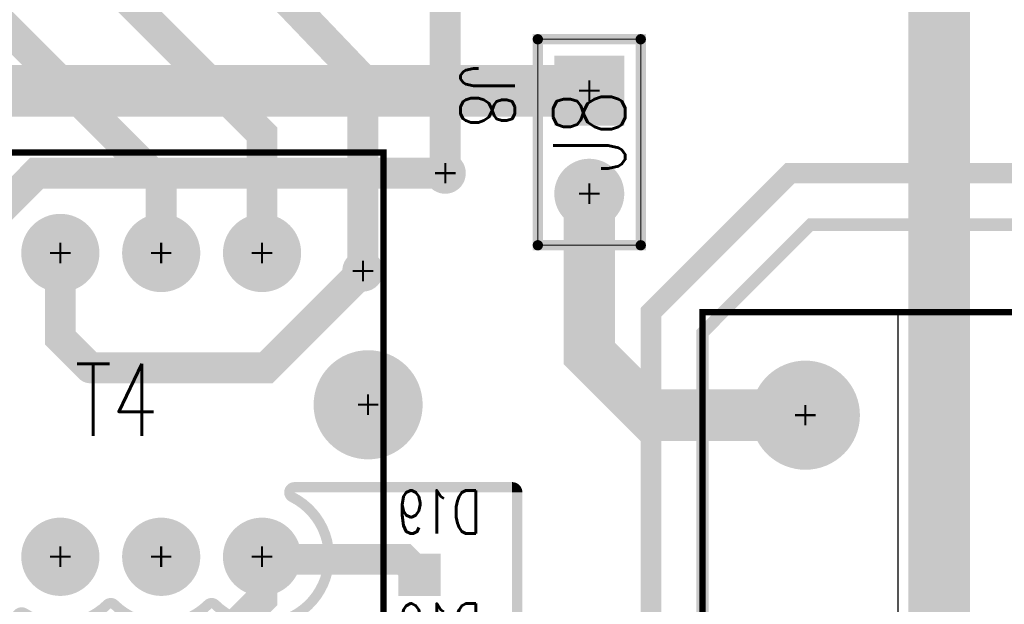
# Model space of a CAD drawing. Extents: x -7 to 11.7, y -5.4 to 6.4.
# Tile 9 of 27: x 2 to 2.9, y 0.3 to 0.9. Entities that reach past the tile are written whole.
import ezdxf

# ---------------------------------------------------------------- set-up
doc = ezdxf.new("R2010")
doc.units = 0
for name, pattern in [('KEEPOUT_00011100$0', [2, 1, 1]), ('SIG_0', [2, 1, 1]), ('SIG_19', [2, 1, 1]), ('SIG_28', [2, 1, 1]), ('SIG_38', [2, 1, 1]), ('SIG_39', [2, 1, 1]), ('SIG_40', [2, 1, 1]), ('SIG_50', [2, 1, 1]), ('SIG_54', [2, 1, 1]), ('SIG_62', [2, 1, 1]), ('SIG_7', [2, 1, 1])]:
    doc.linetypes.add(name, pattern=pattern)
for name, color, linetype in [('DRIL_NPLTE_THRU_01', 16, 'CONTINUOUS'), ('DRIL_NPLTE_THRU_02', 176, 'CONTINUOUS'), ('DRIL_PLTE_THRU_01', 16, 'CONTINUOUS'), ('DRIL_PLTE_THRU_02', 176, 'CONTINUOUS'), ('DRIL_SYMBOL', 254, 'CONTINUOUS'), ('KEEPOUT_00', 43, 'CONTINUOUS'), ('PADS_BOT', 5, 'CONTINUOUS'), ('PADS_INNER', 1, 'CONTINUOUS'), ('PADS_TOP', 1, 'CONTINUOUS'), ('PADS_XR_131', 3, 'CONTINUOUS'), ('PADS_XR_132', 6, 'CONTINUOUS'), ('PADS_XR_133', 254, 'CONTINUOUS'), ('PART_NAME_123', 255, 'CONTINUOUS'), ('PART_NAME_124', 6, 'CONTINUOUS'), ('PART_NAME_129', 2, 'CONTINUOUS'), ('PART_NAME_130', 106, 'CONTINUOUS'), ('PART_TOP_2DLINE_123', 255, 'CONTINUOUS'), ('PART_TOP_2DLINE_129', 2, 'CONTINUOUS'), ('PART_TOP_COPPER_123', 255, 'CONTINUOUS'), ('PART_TOP_TEXT_129', 2, 'CONTINUOUS'), ('POUR_OUTLINE_01', 1, 'CONTINUOUS'), ('TRACE_01', 1, 'CONTINUOUS'), ('TRACE_02', 5, 'CONTINUOUS'), ('VIAPTS', 56, 'CONTINUOUS')]:
    doc.layers.add(name, color=color, linetype=linetype)
doc.styles.add('W0$001', font='simplex', dxfattribs={"width": 0.75})
doc.styles.add('W0$006', font='simplex', dxfattribs={"width": 0.75})
doc.styles.add('W0$008', font='simplex', dxfattribs={"width": 0.75})

# ---------------------------------------------------------------- blocks, each defined once
blk = doc.blocks.new('POUR_OUTLINE_108')
at = {"layer": 'POUR_OUTLINE_01', "const_width": 0.01}
blk.add_lwpolyline([(-16.09338, -17.485), (-15.38162, -17.485, 0.154347), (-15.37875, -17.48409, -0.316227), (-15.32125, -17.48409, 0.154347), (-15.31838, -17.485), (-15.295, -17.485), (-15.235, -17.485, 0.414214), (-15.23, -17.48), (-15.23, -17.275, 0.414214), (-15.235, -17.27), (-15.44648, -17.27, 0.789994), (-15.44873, -17.27946, -1.167349), (-15.5235, -17.38392, 0.408366), (-15.5305, -17.38392, -0.408366), (-15.6215, -17.38392, 0.408366), (-15.6285, -17.38392, -0.348705), (-15.70889, -17.39234, 0.359267), (-15.71521, -17.39312, -0.20608), (-15.737, -17.4025)], format="xyb", dxfattribs=at)
blk = doc.blocks.new('POUR_HEADER_12')
blk.add_blockref('POUR_OUTLINE_108', (13.575, 14.3))
blk = doc.blocks.new('DRIL_HOLE_0')
blk.add_lwpolyline([(0, 0, 1), (0, 0, 1)], format="xyb", close=True)
blk = doc.blocks.new('PAD_18')
at = {"const_width": 0.035}
blk.add_lwpolyline([(-0.0175, 0), (0.0175, 0)], dxfattribs=at)
blk = doc.blocks.new('PAD_1')
blk.add_lwpolyline([(0, 0, 1), (0, 0, 1)], format="xyb", close=True)
blk = doc.blocks.new('PAD_19')
at = {"const_width": 0.041}
blk.add_lwpolyline([(-0.0205, 0), (0.0205, 0)], dxfattribs=at)
blk = doc.blocks.new('STK_BOT_111')
at = {"layer": 'DRIL_NPLTE_THRU_01'}
blk.add_blockref('DRIL_HOLE_0', (0, 0), dxfattribs=at)
at = {"layer": 'DRIL_NPLTE_THRU_02'}
blk.add_blockref('DRIL_HOLE_0', (0, 0), dxfattribs=at)
at = {"layer": 'PADS_BOT'}
blk.add_blockref('PAD_18', (0, 0), dxfattribs=at)
at = {"layer": 'PADS_INNER'}
blk.add_blockref('PAD_1', (0, 0), dxfattribs=at)
at = {"layer": 'PADS_TOP'}
blk.add_blockref('PAD_1', (0, 0), dxfattribs=at)
at = {"layer": 'PADS_XR_131'}
blk.add_blockref('PAD_19', (0, 0), dxfattribs=at)
at = {"layer": 'PADS_XR_133'}
blk.add_blockref('PAD_18', (0, 0), dxfattribs=at)
blk = doc.blocks.new('SYM_BOT_24')
for p in [(0, 0.05), (-0.0375, -0.0525), (0.0375, -0.0525)]:
    blk.add_blockref('STK_BOT_111', p)
blk = doc.blocks.new('PART_BOT_16')
blk.add_blockref('SYM_BOT_24', (0, 0))
at = {"layer": 'PART_NAME_124', "style": 'W0$006', "width": 0.75}
blk.add_text('D19', height=0.042, dxfattribs=at).set_placement((-0.06, 0.09))
at = {"layer": 'PART_NAME_130', "style": 'W0$001', "width": 0.75}
blk.add_text('D19', height=0.042, dxfattribs=at).set_placement((-0.06, -0.02))
blk = doc.blocks.new('SMOOTH_0$001')
at = {"const_width": 0.0005}
blk.add_lwpolyline([(-0.00025, 0, 1), (0.00025, 0, 1)], format="xyb", close=True, dxfattribs=at)
blk = doc.blocks.new('SMOOTH_0$01')
at = {"const_width": 0.005}
blk.add_lwpolyline([(-0.0025, 0, 1), (0.0025, 0, 1)], format="xyb", close=True, dxfattribs=at)
blk = doc.blocks.new('SMOOTH_0$006')
at = {"const_width": 0.003}
blk.add_lwpolyline([(-0.0015, 0, 1), (0.0015, 0, 1)], format="xyb", close=True, dxfattribs=at)
blk = doc.blocks.new('PART_BODY_TOP_15')
at = {"layer": 'PART_TOP_2DLINE_123', "const_width": 0.006}
blk.add_lwpolyline([(-0.265, 0.245), (0.265, 0.245), (0.265, -0.245), (-0.265, -0.245)], close=True, dxfattribs=at)
at = {"layer": 'PART_TOP_2DLINE_129', "const_width": 0.001}
blk.add_lwpolyline([(-0.265, 0.245), (0.265, 0.245), (0.265, -0.245), (-0.265, -0.245)], close=True, dxfattribs=at)
at = {"layer": 'PART_TOP_COPPER_123', "const_width": 0.01}
blk.add_lwpolyline([(-0.322, -0.1375), (-0.272, -0.1375), (-0.272, -0.1875), (-0.322, -0.1875)], close=True, dxfattribs=at)
at = {"layer": 'PART_TOP_2DLINE_123'}
for p in [(-0.265, 0.245), (0.265, 0.245), (-0.265, -0.245), (0.265, -0.245)]:
    blk.add_blockref('SMOOTH_0$006', p, dxfattribs=at)
at = {"layer": 'PART_TOP_2DLINE_129'}
for p in [(-0.265, 0.245), (0.265, 0.245), (-0.265, -0.245), (0.265, -0.245)]:
    blk.add_blockref('SMOOTH_0$001', p, dxfattribs=at)
at = {"layer": 'PART_TOP_COPPER_123'}
for p in [(-0.322, -0.1375), (-0.272, -0.1375), (-0.322, -0.1875), (-0.272, -0.1875)]:
    blk.add_blockref('SMOOTH_0$01', p, dxfattribs=at)
at = {"layer": 'PART_TOP_TEXT_129', "style": 'W0$001', "width": 0.75}
blk.add_text('1', height=0.042, dxfattribs=at).set_placement((-0.235, -0.12087))
blk = doc.blocks.new('DRIL_SYMBOL_0$04')
at = {"layer": 'DRIL_SYMBOL', "const_width": 0.002}
for points in [[(0, -0.01), (0, 0.01)], [(-0.01, 0), (0.01, 0)]]:
    blk.add_lwpolyline(points, dxfattribs=at)
blk = doc.blocks.new('DRIL_HOLE_0$04')
at = {"const_width": 0.02}
blk.add_lwpolyline([(-0.01, 0, 1), (0.01, 0, 1)], format="xyb", close=True, dxfattribs=at)
blk.add_blockref('DRIL_SYMBOL_0$04', (0, 0))
blk = doc.blocks.new('PAD_3')
at = {"const_width": 0.035}
blk.add_lwpolyline([(0, -0.0175, 1), (0, 0.0175, 1)], format="xyb", close=True, dxfattribs=at)
blk = doc.blocks.new('PAD_26')
at = {"const_width": 0.07}
blk.add_lwpolyline([(-0.035, 0), (0.035, 0)], dxfattribs=at)
blk = doc.blocks.new('PAD_27')
at = {"const_width": 0.076}
blk.add_lwpolyline([(-0.038, 0), (0.038, 0)], dxfattribs=at)
blk = doc.blocks.new('STK_TOP_75')
at = {"layer": 'DRIL_PLTE_THRU_01'}
blk.add_blockref('DRIL_HOLE_0$04', (0, 0), dxfattribs=at)
at = {"layer": 'DRIL_PLTE_THRU_02'}
blk.add_blockref('DRIL_HOLE_0$04', (0, 0), dxfattribs=at)
at = {"layer": 'PADS_BOT'}
blk.add_blockref('PAD_26', (0, 0), dxfattribs=at)
at = {"layer": 'PADS_INNER'}
blk.add_blockref('PAD_3', (0, 0), dxfattribs=at)
at = {"layer": 'PADS_TOP'}
blk.add_blockref('PAD_26', (0, 0), dxfattribs=at)
at = {"layer": 'PADS_XR_131'}
blk.add_blockref('PAD_27', (0, 0), dxfattribs=at)
at = {"layer": 'PADS_XR_132'}
blk.add_blockref('PAD_27', (0, 0), dxfattribs=at)
blk = doc.blocks.new('PAD_4')
at = {"const_width": 0.038}
blk.add_lwpolyline([(0, -0.019, 1), (0, 0.019, 1)], format="xyb", close=True, dxfattribs=at)
blk = doc.blocks.new('STK_TOP_74')
at = {"layer": 'DRIL_PLTE_THRU_01'}
blk.add_blockref('DRIL_HOLE_0$04', (0, 0), dxfattribs=at)
at = {"layer": 'DRIL_PLTE_THRU_02'}
blk.add_blockref('DRIL_HOLE_0$04', (0, 0), dxfattribs=at)
at = {"layer": 'PADS_BOT'}
blk.add_blockref('PAD_3', (0, 0), dxfattribs=at)
at = {"layer": 'PADS_INNER'}
blk.add_blockref('PAD_3', (0, 0), dxfattribs=at)
at = {"layer": 'PADS_TOP'}
blk.add_blockref('PAD_3', (0, 0), dxfattribs=at)
at = {"layer": 'PADS_XR_131'}
blk.add_blockref('PAD_4', (0, 0), dxfattribs=at)
at = {"layer": 'PADS_XR_132'}
blk.add_blockref('PAD_4', (0, 0), dxfattribs=at)
blk = doc.blocks.new('SYM_TOP_18')
for name, p in [('PART_BODY_TOP_15', (0, 0)), ('STK_TOP_74', (-0.147, 0.1475)), ('STK_TOP_74', (-0.049, 0.1475)), ('STK_TOP_74', (0.049, 0.1475)), ('STK_TOP_74', (0.147, 0.1475)), ('STK_TOP_75', (-0.147, -0.1475)), ('STK_TOP_74', (-0.049, -0.1475)), ('STK_TOP_74', (0.049, -0.1475)), ('STK_TOP_74', (0.147, -0.1475))]:
    blk.add_blockref(name, p)
blk = doc.blocks.new('PART_TOP_46')
blk.add_blockref('SYM_TOP_18', (0, 0))
at = {"layer": 'PART_NAME_123', "style": 'W0$006', "width": 0.75}
blk.add_text('T4', height=0.042, dxfattribs=at).set_placement((-0.24, -0.305))
at = {"layer": 'PART_NAME_129', "style": 'W0$001', "width": 0.75}
blk.add_text('T4', height=0.07, dxfattribs=at).set_placement((-0.035, -0.03))
blk = doc.blocks.new('DRIL_SYMBOL_0$1')
at = {"layer": 'DRIL_SYMBOL', "const_width": 0.002}
for points in [[(0, -0.01), (0, 0.01)], [(-0.01, 0), (0.01, 0)]]:
    blk.add_lwpolyline(points, dxfattribs=at)
blk = doc.blocks.new('DRIL_HOLE_0$1')
at = {"const_width": 0.05}
blk.add_lwpolyline([(-0.025, 0, 1), (0.025, 0, 1)], format="xyb", close=True, dxfattribs=at)
blk.add_blockref('DRIL_SYMBOL_0$1', (0, 0))
blk = doc.blocks.new('PAD_15')
at = {"const_width": 0.05}
blk.add_lwpolyline([(0, -0.025, 1), (0, 0.025, 1)], format="xyb", close=True, dxfattribs=at)
blk = doc.blocks.new('PAD_17')
at = {"const_width": 0.053}
blk.add_lwpolyline([(0, -0.0265, 1), (0, 0.0265, 1)], format="xyb", close=True, dxfattribs=at)
blk = doc.blocks.new('STK_TOP_72')
at = {"layer": 'DRIL_NPLTE_THRU_01'}
blk.add_blockref('DRIL_HOLE_0$1', (0, 0), dxfattribs=at)
at = {"layer": 'DRIL_NPLTE_THRU_02'}
blk.add_blockref('DRIL_HOLE_0$1', (0, 0), dxfattribs=at)
at = {"layer": 'PADS_BOT'}
blk.add_blockref('PAD_15', (0, 0), dxfattribs=at)
at = {"layer": 'PADS_INNER'}
blk.add_blockref('PAD_15', (0, 0), dxfattribs=at)
at = {"layer": 'PADS_TOP'}
blk.add_blockref('PAD_15', (0, 0), dxfattribs=at)
at = {"layer": 'PADS_XR_131'}
blk.add_blockref('PAD_17', (0, 0), dxfattribs=at)
at = {"layer": 'PADS_XR_132'}
blk.add_blockref('PAD_17', (0, 0), dxfattribs=at)
blk = doc.blocks.new('SYM_TOP_6')
blk.add_blockref('STK_TOP_72', (-0.0001, 0.0001))
blk = doc.blocks.new('PART_TOP_85')
blk.add_blockref('SYM_TOP_6', (0, 0))
blk = doc.blocks.new('PART_BODY_TOP_48')
at = {"layer": 'PART_TOP_2DLINE_123', "const_width": 0.01}
blk.add_lwpolyline([(-0.05, -0.05), (-0.05, 0.05), (0.15, 0.05), (0.15, -0.05), (-0.05, -0.05)], dxfattribs=at)
at = {"layer": 'PART_TOP_2DLINE_129', "const_width": 0.001}
blk.add_lwpolyline([(-0.05, -0.05), (-0.05, 0.05), (0.15, 0.05), (0.15, -0.05), (-0.05, -0.05)], dxfattribs=at)
at = {"layer": 'PART_TOP_2DLINE_123'}
for p in [(-0.05, 0.05), (0.15, 0.05), (-0.05, -0.05), (-0.05, -0.05), (0.15, -0.05)]:
    blk.add_blockref('SMOOTH_0$01', p, dxfattribs=at)
at = {"layer": 'PART_TOP_2DLINE_129'}
for p in [(-0.05, 0.05), (0.15, 0.05), (-0.05, -0.05), (-0.05, -0.05), (0.15, -0.05)]:
    blk.add_blockref('SMOOTH_0$001', p, dxfattribs=at)
blk = doc.blocks.new('DRIL_SYMBOL_0$042')
at = {"layer": 'DRIL_SYMBOL', "const_width": 0.002}
for points in [[(0, -0.01), (0, 0.01)], [(-0.01, 0), (0.01, 0)]]:
    blk.add_lwpolyline(points, dxfattribs=at)
blk = doc.blocks.new('DRIL_HOLE_0$042')
at = {"const_width": 0.021}
blk.add_lwpolyline([(-0.0105, 0, 1), (0.0105, 0, 1)], format="xyb", close=True, dxfattribs=at)
blk.add_blockref('DRIL_SYMBOL_0$042', (0, 0))
blk = doc.blocks.new('PAD_94')
at = {"const_width": 0.031}
blk.add_lwpolyline([(0, -0.0155, 1), (0, 0.0155, 1)], format="xyb", close=True, dxfattribs=at)
blk = doc.blocks.new('PAD_97')
at = {"const_width": 0.062}
blk.add_lwpolyline([(-0.031, 0), (0.031, 0)], dxfattribs=at)
blk = doc.blocks.new('PAD_98')
at = {"const_width": 0.068}
blk.add_lwpolyline([(-0.034, 0), (0.034, 0)], dxfattribs=at)
blk = doc.blocks.new('STK_TOP_140')
at = {"layer": 'DRIL_PLTE_THRU_01'}
blk.add_blockref('DRIL_HOLE_0$042', (0, 0), dxfattribs=at)
at = {"layer": 'DRIL_PLTE_THRU_02'}
blk.add_blockref('DRIL_HOLE_0$042', (0, 0), dxfattribs=at)
at = {"layer": 'PADS_BOT'}
blk.add_blockref('PAD_97', (0, 0), dxfattribs=at)
at = {"layer": 'PADS_INNER'}
blk.add_blockref('PAD_94', (0, 0), dxfattribs=at)
at = {"layer": 'PADS_TOP'}
blk.add_blockref('PAD_97', (0, 0), dxfattribs=at)
at = {"layer": 'PADS_XR_131'}
blk.add_blockref('PAD_98', (0, 0), dxfattribs=at)
at = {"layer": 'PADS_XR_132'}
blk.add_blockref('PAD_98', (0, 0), dxfattribs=at)
blk = doc.blocks.new('PAD_100')
at = {"const_width": 0.034}
blk.add_lwpolyline([(0, -0.017, 1), (0, 0.017, 1)], format="xyb", close=True, dxfattribs=at)
blk = doc.blocks.new('STK_TOP_141')
at = {"layer": 'DRIL_PLTE_THRU_01'}
blk.add_blockref('DRIL_HOLE_0$042', (0, 0), dxfattribs=at)
at = {"layer": 'DRIL_PLTE_THRU_02'}
blk.add_blockref('DRIL_HOLE_0$042', (0, 0), dxfattribs=at)
at = {"layer": 'PADS_BOT'}
blk.add_blockref('PAD_94', (0, 0), dxfattribs=at)
at = {"layer": 'PADS_INNER'}
blk.add_blockref('PAD_94', (0, 0), dxfattribs=at)
at = {"layer": 'PADS_TOP'}
blk.add_blockref('PAD_94', (0, 0), dxfattribs=at)
at = {"layer": 'PADS_XR_131'}
blk.add_blockref('PAD_100', (0, 0), dxfattribs=at)
at = {"layer": 'PADS_XR_132'}
blk.add_blockref('PAD_100', (0, 0), dxfattribs=at)
blk = doc.blocks.new('SYM_TOP_48')
for name, p in [('PART_BODY_TOP_48', (0, 0)), ('STK_TOP_140', (0, 0)), ('STK_TOP_141', (0.1, 0))]:
    blk.add_blockref(name, p)
blk = doc.blocks.new('PART_TOP_121')
blk.add_blockref('SYM_TOP_48', (0, 0))
at = {"layer": 'PART_NAME_123', "style": 'W0$008', "width": 0.75}
blk.add_text('J8', height=0.0525, dxfattribs=at).set_placement((-0.025, -0.125))
at = {"layer": 'PART_NAME_129', "style": 'W0$001', "width": 0.75}
blk.add_text('J8', height=0.07, rotation=180, dxfattribs=at).set_placement((0.08, 0.035))
blk = doc.blocks.new('PART_BODY_TOP_51')
at = {"layer": 'KEEPOUT_00', "linetype": 'KEEPOUT_00011100$0'}
blk.add_lwpolyline([(1, -1.1), (0.09, -1.1), (0.09, 0.1), (1, 0.1)], close=True, dxfattribs=at)
at = {"layer": 'PART_TOP_2DLINE_123', "const_width": 0.006}
blk.add_lwpolyline([(-0.1, 0.1), (2.1, 0.1), (2.1, -1.1), (-0.1, -1.1)], close=True, dxfattribs=at)
at = {"layer": 'PART_TOP_2DLINE_129', "const_width": 0.001}
blk.add_lwpolyline([(-0.1, 0.1), (2.1, 0.1), (2.1, -1.1), (-0.1, -1.1)], close=True, dxfattribs=at)
at = {"layer": 'PART_TOP_2DLINE_123'}
blk.add_blockref('SMOOTH_0$006', (-0.1, 0.1), dxfattribs=at)
at = {"layer": 'PART_TOP_2DLINE_129'}
blk.add_blockref('SMOOTH_0$001', (-0.1, 0.1), dxfattribs=at)
blk = doc.blocks.new('DRIL_SYMBOL_0$055')
at = {"layer": 'DRIL_SYMBOL', "const_width": 0.002}
for points in [[(0, -0.01), (0, 0.01)], [(-0.01, 0), (0.01, 0)]]:
    blk.add_lwpolyline(points, dxfattribs=at)
blk = doc.blocks.new('DRIL_HOLE_0$055')
at = {"const_width": 0.0275}
blk.add_lwpolyline([(-0.01375, 0, 1), (0.01375, 0, 1)], format="xyb", close=True, dxfattribs=at)
blk.add_blockref('DRIL_SYMBOL_0$055', (0, 0))
blk = doc.blocks.new('STK_TOP_142')
at = {"layer": 'DRIL_PLTE_THRU_01'}
blk.add_blockref('DRIL_HOLE_0$055', (0, 0), dxfattribs=at)
at = {"layer": 'DRIL_PLTE_THRU_02'}
blk.add_blockref('DRIL_HOLE_0$055', (0, 0), dxfattribs=at)
at = {"layer": 'PADS_BOT'}
blk.add_blockref('PAD_15', (0, 0), dxfattribs=at)
at = {"layer": 'PADS_INNER'}
blk.add_blockref('PAD_15', (0, 0), dxfattribs=at)
at = {"layer": 'PADS_TOP'}
blk.add_blockref('PAD_15', (0, 0), dxfattribs=at)
at = {"layer": 'PADS_XR_131'}
blk.add_blockref('PAD_17', (0, 0), dxfattribs=at)
at = {"layer": 'PADS_XR_132'}
blk.add_blockref('PAD_17', (0, 0), dxfattribs=at)
blk = doc.blocks.new('SYM_TOP_51')
for name in ['PART_BODY_TOP_51', 'STK_TOP_142']:
    blk.add_blockref(name, (0, 0))
blk = doc.blocks.new('PART_TOP_138')
blk.add_blockref('SYM_TOP_51', (0, 0))
blk = doc.blocks.new('SMOOTH_0$05')
at = {"const_width": 0.025}
blk.add_lwpolyline([(-0.0125, 0, 1), (0.0125, 0, 1)], format="xyb", close=True, dxfattribs=at)
blk = doc.blocks.new('SMOOTH_0$03')
at = {"const_width": 0.015}
blk.add_lwpolyline([(-0.0075, 0, 1), (0.0075, 0, 1)], format="xyb", close=True, dxfattribs=at)
blk = doc.blocks.new('SMOOTH_0$02')
at = {"const_width": 0.01}
blk.add_lwpolyline([(-0.005, 0, 1), (0.005, 0, 1)], format="xyb", close=True, dxfattribs=at)
blk = doc.blocks.new('TRACE_291')
at = {"layer": 'TRACE_02', "linetype": 'SIG_28', "const_width": 0.03}
blk.add_lwpolyline([(2.2221, 0.3624), (2.2221, 0.3599)], dxfattribs=at)
at = {"layer": 'TRACE_02'}
for p in [(2.2221, 0.3624), (2.2221, 0.3599)]:
    blk.add_blockref('SMOOTH_0$03', p, dxfattribs=at)
blk = doc.blocks.new('TRACE_290')
at = {"layer": 'TRACE_02', "linetype": 'SIG_28', "const_width": 0.03}
blk.add_lwpolyline([(2.2201, 0.3599), (2.2221, 0.3599)], dxfattribs=at)
at = {"layer": 'TRACE_02'}
for p in [(2.2201, 0.3599), (2.2221, 0.3599)]:
    blk.add_blockref('SMOOTH_0$03', p, dxfattribs=at)
blk = doc.blocks.new('TRACE_331')
at = {"layer": 'TRACE_02', "linetype": 'SIG_28', "const_width": 0.03}
blk.add_lwpolyline([(2.2201, 0.3599), (2.2221, 0.3624)], dxfattribs=at)
at = {"layer": 'TRACE_02'}
for p in [(2.2201, 0.3599), (2.2221, 0.3624)]:
    blk.add_blockref('SMOOTH_0$03', p, dxfattribs=at)
blk = doc.blocks.new('TRACE_233')
at = {"layer": 'TRACE_01', "linetype": 'SIG_28', "const_width": 0.03}
blk.add_lwpolyline([(2.2201, 0.3504), (2.2221, 0.3524), (2.2221, 0.3624)], dxfattribs=at)
at = {"layer": 'TRACE_01'}
for p in [(2.2221, 0.3624), (2.2201, 0.3504), (2.2221, 0.3524)]:
    blk.add_blockref('SMOOTH_0$03', p, dxfattribs=at)
blk = doc.blocks.new('TRACE_321')
at = {"layer": 'TRACE_01', "linetype": 'SIG_28', "const_width": 0.03}
blk.add_lwpolyline([(2.2201, 0.3504), (2.2221, 0.3624)], dxfattribs=at)
at = {"layer": 'TRACE_01'}
for p in [(2.2221, 0.3624), (2.2201, 0.3504)]:
    blk.add_blockref('SMOOTH_0$03', p, dxfattribs=at)
blk = doc.blocks.new('TRACE_299')
at = {"layer": 'TRACE_02', "linetype": 'SIG_28', "const_width": 0.03}
blk.add_lwpolyline([(2.0301, 0.1539), (2.0301, 0.2749), (2.0451, 0.2899), (2.1901, 0.2899), (2.2221, 0.3219), (2.2221, 0.3599)], dxfattribs=at)
at = {"layer": 'TRACE_02'}
for p in [(2.2221, 0.3599), (2.2221, 0.3219), (2.0451, 0.2899), (2.1901, 0.2899), (2.0301, 0.2749), (2.0301, 0.1539)]:
    blk.add_blockref('SMOOTH_0$03', p, dxfattribs=at)
blk = doc.blocks.new('DRIL_SYMBOL_0$018')
at = {"layer": 'DRIL_SYMBOL', "const_width": 0.002}
for points in [[(0, -0.01), (0, 0.01)], [(-0.01, 0), (0.01, 0)]]:
    blk.add_lwpolyline(points, dxfattribs=at)
blk = doc.blocks.new('DRIL_HOLE_0$018')
at = {"const_width": 0.009}
blk.add_lwpolyline([(-0.0045, 0, 1), (0.0045, 0, 1)], format="xyb", close=True, dxfattribs=at)
blk.add_blockref('DRIL_SYMBOL_0$018', (0, 0))
blk = doc.blocks.new('PAD_5')
at = {"const_width": 0.02}
blk.add_lwpolyline([(0, -0.01, 1), (0, 0.01, 1)], format="xyb", close=True, dxfattribs=at)
blk = doc.blocks.new('STK_TOP_67')
at = {"layer": 'DRIL_PLTE_THRU_01'}
blk.add_blockref('DRIL_HOLE_0$018', (0, 0), dxfattribs=at)
at = {"layer": 'DRIL_PLTE_THRU_02'}
blk.add_blockref('DRIL_HOLE_0$018', (0, 0), dxfattribs=at)
at = {"layer": 'PADS_BOT'}
blk.add_blockref('PAD_5', (0, 0), dxfattribs=at)
at = {"layer": 'PADS_INNER'}
blk.add_blockref('PAD_5', (0, 0), dxfattribs=at)
at = {"layer": 'PADS_TOP'}
blk.add_blockref('PAD_5', (0, 0), dxfattribs=at)
blk = doc.blocks.new('SYM_TOP_3')
blk.add_blockref('STK_TOP_67', (0, 0))

msp = doc.modelspace()

# ---------------------------------------------------------------- linework, layer by layer
at = {"layer": 'TRACE_01', "linetype": 'SIG_0', "const_width": 0.05}
msp.add_lwpolyline([(0.8251, 0.6499), (0.9901, 0.8149), (2.5401, 0.8149)], dxfattribs=at)
at = {"layer": 'TRACE_01', "linetype": 'SIG_38', "const_width": 0.03}
msp.add_lwpolyline([(1.9281, 0.6599), (2.0031, 0.7349), (2.4001, 0.7349)], dxfattribs=at)
at = {"layer": 'TRACE_01', "linetype": 'SIG_19', "const_width": 0.02}
msp.add_lwpolyline([(2.4051, 0.1749), (2.4901, 0.1749), (2.6001, 0.2849), (2.6001, 0.5999), (2.7351, 0.7349), (3.9101, 0.7349)], dxfattribs=at)
at = {"layer": 'TRACE_01', "linetype": 'SIG_62', "const_width": 0.012}
msp.add_lwpolyline([(2.425, -0.515), (2.4251, -0.49), (2.4251, -0.0751), (2.6501, 0.1499), (2.6501, 0.5799), (2.7551, 0.6849), (3.1251, 0.6849)], dxfattribs=at)
at = {"layer": 'TRACE_01', "linetype": 'SIG_40', "const_width": 0.03}
for points in [[(2.0551, 0.5459), (2.0261, 0.5749), (2.0261, 0.6574)], [(2.0551, 0.5459), (2.2261, 0.5459), (2.3201, 0.6399)]]:
    msp.add_lwpolyline(points, dxfattribs=at)
at = {"layer": 'TRACE_02', "linetype": 'SIG_7'}
for points, const_width in [([(1.9251, 1.2499), (1.9251, 0.9249), (2.1241, 0.7259), (2.1241, 0.6574)], 0.03), ([(2.7501, -0.1501), (2.8801, -0.0201), (2.8801, 1.1949)], 0.06)]:
    msp.add_lwpolyline(points, dxfattribs=dict(at, const_width=const_width))
at = {"layer": 'TRACE_02', "linetype": 'SIG_39', "const_width": 0.03}
msp.add_lwpolyline([(2.0451, 1.1949), (2.0451, 0.9499), (2.2221, 0.7729), (2.2221, 0.6574)], dxfattribs=at)
at = {"layer": 'TRACE_02', "linetype": 'SIG_38', "const_width": 0.03}
msp.add_lwpolyline([(2.4001, 0.7349), (2.4001, 0.9649), (2.5201, 1.0849), (2.5201, 1.1999)], dxfattribs=at)
at = {"layer": 'TRACE_02', "linetype": 'SIG_40', "const_width": 0.03}
msp.add_lwpolyline([(2.2301, 0.9199), (2.3201, 0.8259), (2.3201, 0.6399)], dxfattribs=at)
at = {"layer": 'TRACE_02', "linetype": 'SIG_54', "const_width": 0.05}
msp.add_lwpolyline([(2.5401, 0.7149), (2.5401, 0.5599), (2.6001, 0.4999), (2.7501, 0.4999)], dxfattribs=at)
at = {"layer": 'TRACE_02', "linetype": 'SIG_28', "const_width": 0.03}
msp.add_lwpolyline([(2.2221, 0.3599), (2.3601, 0.3599), (2.3751, 0.3449)], dxfattribs=at)

# ---------------------------------------------------------------- block references
at = {"linetype": 'SIG_50'}
msp.add_blockref('POUR_HEADER_12', (4.1251, 3.3999), dxfattribs=at)
at = {"rotation": 270}
for name, p in [('PART_TOP_121', (2.5401, 0.8149)), ('PART_TOP_85', (2.3251, 0.5099))]:
    msp.add_blockref(name, p, dxfattribs=at)
for name, p in [('PART_TOP_46', (2.0751, 0.5099)), ('PART_TOP_138', (2.7501, 0.4999)), ('TRACE_299', (0, 0)), ('TRACE_331', (0, 0)), ('TRACE_233', (0, 0)), ('TRACE_321', (0, 0)), ('TRACE_290', (0, 0)), ('TRACE_291', (0, 0))]:
    msp.add_blockref(name, p)
at = {"xscale": -1}
msp.add_blockref('PART_BOT_16', (2.3751, 0.2949), dxfattribs=at)
at = {"layer": 'TRACE_01'}
for name, p in [('SMOOTH_0$05', (2.5401, 0.8149)), ('SMOOTH_0$03', (2.0031, 0.7349)), ('SMOOTH_0$03', (2.4001, 0.7349)), ('SMOOTH_0$02', (2.7351, 0.7349)), ('SMOOTH_0$03', (2.0261, 0.6574)), ('SMOOTH_0$03', (2.3201, 0.6399)), ('SMOOTH_0$02', (2.6001, 0.5999)), ('SMOOTH_0$03', (2.0261, 0.5749)), ('SMOOTH_0$03', (2.0551, 0.5459)), ('SMOOTH_0$03', (2.0551, 0.5459)), ('SMOOTH_0$03', (2.2261, 0.5459))]:
    msp.add_blockref(name, p, dxfattribs=at)
at = {"layer": 'TRACE_02'}
for name, p in [('SMOOTH_0$03', (2.3201, 0.8259)), ('SMOOTH_0$03', (2.2221, 0.7729)), ('SMOOTH_0$03', (2.4001, 0.7349)), ('SMOOTH_0$03', (2.1241, 0.7259)), ('SMOOTH_0$05', (2.5401, 0.7149)), ('SMOOTH_0$03', (2.1241, 0.6574)), ('SMOOTH_0$03', (2.2221, 0.6574)), ('SMOOTH_0$03', (2.3201, 0.6399)), ('SMOOTH_0$05', (2.5401, 0.5599)), ('SMOOTH_0$05', (2.6001, 0.4999)), ('SMOOTH_0$05', (2.7501, 0.4999)), ('SMOOTH_0$03', (2.2221, 0.3599)), ('SMOOTH_0$03', (2.3601, 0.3599)), ('SMOOTH_0$03', (2.3751, 0.3449))]:
    msp.add_blockref(name, p, dxfattribs=at)
at = {"layer": 'VIAPTS', "linetype": 'SIG_38'}
msp.add_blockref('SYM_TOP_3', (2.4001, 0.7349), dxfattribs=at)
at = {"layer": 'VIAPTS', "linetype": 'SIG_40'}
msp.add_blockref('SYM_TOP_3', (2.3201, 0.6399), dxfattribs=at)

doc.saveas('drawing.dxf')
